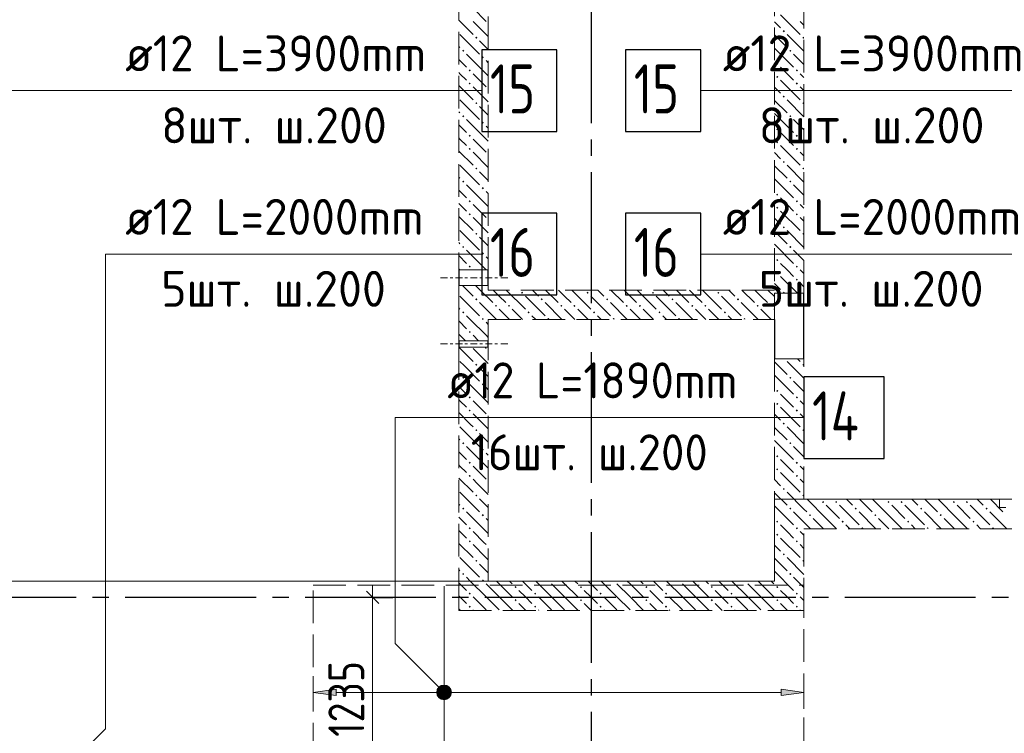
# Model space of a CAD drawing. Header units: millimetres. Extents: x 0 to 61017, y 0 to 42000.
# Tile 17 of 21: x 35265 to 41285, y 27969 to 32333. Entities that reach past the tile are written whole.
import ezdxf

# ---------------------------------------------------------------- set-up
doc = ezdxf.new("R2010")
doc.units = ezdxf.units.MM
doc.linetypes.add('______2', pattern=[270, 200, -70])
doc.linetypes.add('______5', pattern=[1100, 800, -100, 100, -100])
for name, color, linetype, lineweight in [('Standard', 7, 'Continuous', 25), ('ДОП Верх по У', 7, 'Continuous', 25), ('ЖБ Перекрытие верхний уровень', 7, 'Continuous', 35), ('ЖБ Стена верхний уровень', 7, 'Continuous', 35), ('Макрос окна_ макрос двери', 7, 'Continuous', 18), ('Оси', 40, '______5', 18), ('Позиционная метка номер позиции', 7, 'Continuous', 13), ('Примечания', 7, 'Continuous', 25)]:
    doc.layers.add(name, color=color, linetype=linetype, lineweight=lineweight)
doc.styles.add('GOST 2.304-81', font='txt')
doc.styles.add('ISOCPEUR', font='txt')

msp = doc.modelspace()

# ---------------------------------------------------------------- hatches: boundary and pattern name
at = {"layer": 'ДОП Верх по У', "linetype": 'Continuous', "lineweight": 13, "transparency": 33554687}
msp.add_hatch(color=7, dxfattribs=at).paths.add_polyline_path([(37200, 28199), (37060, 28219), (37200, 28239)], flags=16)
for points in [[(37827.7, 28200.3), (37827.7, 28237.8), (37822.5, 28219)], [(37827.7, 28237.8), (37841.2, 28186.7), (37841.2, 28251.3)], [(37827.7, 28237.8), (37827.7, 28200.3), (37841.2, 28186.7)], [(37841.2, 28251.3), (37860, 28181.5), (37860, 28256.5)], [(37841.2, 28251.3), (37841.2, 28186.7), (37860, 28181.5)], [(37860, 28256.5), (37860, 28181.5), (37878.7, 28186.7)], [(37860, 28256.5), (37878.7, 28186.7), (37878.7, 28251.3)], [(37878.7, 28251.3), (37878.7, 28186.7), (37892.2, 28200.3)], [(37878.7, 28251.3), (37892.2, 28200.3), (37892.2, 28237.8)], [(37892.2, 28237.8), (37892.2, 28200.3), (37897.5, 28219)], [(39920, 28199), (40060, 28219), (39920, 28239)]]:
    msp.add_hatch(color=7, dxfattribs=at).paths.add_polyline_path(points)
at = {"layer": 'ЖБ Стена верхний уровень', "linetype": 'Continuous', "lineweight": 18, "transparency": 33554687}
for points in [[(39930.5, 32263.1), (39937, 32269.6), (39943.5, 32263.1), (39937, 32256.6)], [(38050.5, 32223.1), (38057, 32229.6), (38063.5, 32223.1), (38057, 32216.6)], [(40050.5, 32223.1), (40057, 32229.6), (40060, 32226.6), (40060, 32219.7), (40057, 32216.6)], [(37970.5, 32143.1), (37977, 32149.6), (37983.4, 32143.1), (37977, 32136.6)], [(39970.5, 32143.1), (39977, 32149.6), (39983.4, 32143.1), (39977, 32136.6)], [(38090.5, 32103.1), (38096.9, 32109.6), (38103.4, 32103.1), (38096.9, 32096.6)], [(38010.4, 32023.1), (38016.9, 32029.6), (38023.4, 32023.1), (38016.9, 32016.6)], [(39890.5, 32063.1), (39896.9, 32069.6), (39903.4, 32063.1), (39896.9, 32056.6)], [(40010.4, 32023.1), (40016.9, 32029.6), (40023.4, 32023.1), (40016.9, 32016.6)], [(39890.5, 31983.1), (39896.9, 31989.6), (39903.4, 31983.1), (39896.9, 31976.6)], [(38010.4, 31943.1), (38016.9, 31949.6), (38023.4, 31943.1), (38016.9, 31936.6)], [(40010.4, 31943.1), (40016.9, 31949.6), (40023.4, 31943.1), (40016.9, 31936.6)], [(39930.5, 31863.1), (39937, 31869.6), (39943.5, 31863.1), (39937, 31856.6)], [(38050.5, 31823.1), (38057, 31829.6), (38063.5, 31823.1), (38057, 31816.6)], [(40050.5, 31823.1), (40057, 31829.6), (40060, 31826.6), (40060, 31819.7), (40057, 31816.6)], [(37970.5, 31743.1), (37977, 31749.6), (37983.4, 31743.1), (37977, 31736.6)], [(39970.5, 31743.1), (39977, 31749.6), (39983.4, 31743.1), (39977, 31736.6)], [(38090.5, 31703.1), (38096.9, 31709.6), (38103.4, 31703.1), (38096.9, 31696.6)], [(39890.5, 31663.1), (39896.9, 31669.6), (39903.4, 31663.1), (39896.9, 31656.6)], [(38010.4, 31623.1), (38016.9, 31629.6), (38023.4, 31623.1), (38016.9, 31616.6)], [(40010.4, 31623.1), (40016.9, 31629.6), (40023.4, 31623.1), (40016.9, 31616.6)], [(38010.4, 31543.1), (38016.9, 31549.6), (38023.4, 31543.1), (38016.9, 31536.6)], [(39890.5, 31583.1), (39896.9, 31589.6), (39903.4, 31583.1), (39896.9, 31576.6)], [(40010.4, 31543.1), (40016.9, 31549.6), (40023.4, 31543.1), (40016.9, 31536.6)], [(38050.5, 31423.1), (38057, 31429.6), (38063.5, 31423.1), (38057, 31416.6)], [(39930.5, 31463.1), (39937, 31469.6), (39943.5, 31463.1), (39937, 31456.6)], [(40050.5, 31423.1), (40057, 31429.6), (40060, 31426.6), (40060, 31419.7), (40057, 31416.6)], [(37970.5, 31343.1), (37977, 31349.6), (37983.4, 31343.1), (37977, 31336.6)], [(38090.5, 31303.1), (38096.9, 31309.6), (38103.4, 31303.1), (38096.9, 31296.6)], [(39970.5, 31343.1), (39977, 31349.6), (39983.4, 31343.1), (39977, 31336.6)], [(39890.5, 31263.1), (39896.9, 31269.6), (39903.4, 31263.1), (39896.9, 31256.6)], [(38010.4, 31223.1), (38016.9, 31229.6), (38023.4, 31223.1), (38016.9, 31216.6)], [(39890.5, 31183.1), (39896.9, 31189.6), (39903.4, 31183.1), (39896.9, 31176.6)], [(40010.4, 31223.1), (40016.9, 31229.6), (40023.4, 31223.1), (40016.9, 31216.6)], [(38010.4, 31143.1), (38016.9, 31149.6), (38023.4, 31143.1), (38016.9, 31136.6)], [(40010.4, 31143.1), (40016.9, 31149.6), (40023.4, 31143.1), (40016.9, 31136.6)], [(39930.5, 31063.1), (39937, 31069.6), (39943.5, 31063.1), (39937, 31056.6)], [(38050.5, 31023.1), (38057, 31029.6), (38063.5, 31023.1), (38057, 31016.6)], [(40050.5, 31023.1), (40057, 31029.6), (40060, 31026.6), (40060, 31019.7), (40057, 31016.6)], [(37970.5, 30943.1), (37977, 30949.6), (37983.4, 30943.1), (37977, 30936.6)], [(39970.5, 30943.1), (39977, 30949.6), (39983.4, 30943.1), (39977, 30936.6)], [(38090.5, 30903.1), (38096.9, 30909.6), (38103.4, 30903.1), (38096.9, 30896.6)], [(38010.4, 30823.1), (38016.9, 30829.6), (38023.4, 30823.1), (38016.9, 30816.6)], [(39890.5, 30863.1), (39896.9, 30869.6), (39903.4, 30863.1), (39896.9, 30856.6)], [(40010.4, 30823.1), (40016.9, 30829.6), (40023.4, 30823.1), (40016.9, 30816.6)], [(39890.5, 30783.1), (39896.9, 30789.6), (39903.4, 30783.1), (39896.9, 30776.6)], [(40010.4, 30743.1), (40016.9, 30749.6), (40023.4, 30743.1), (40016.9, 30736.6)], [(38330.5, 30663.1), (38337, 30669.6), (38343.5, 30663.1), (38337, 30656.6)], [(38730.5, 30663.1), (38737, 30669.6), (38743.5, 30663.1), (38737, 30656.6)], [(39130.5, 30663.1), (39137, 30669.6), (39143.5, 30663.1), (39137, 30656.6)], [(39530.5, 30663.1), (39537, 30669.6), (39543.5, 30663.1), (39537, 30656.6)], [(39930.5, 30663.1), (39937, 30669.6), (39943.5, 30663.1), (39940.3, 30660), (39933.6, 30660)], [(38050.5, 30623.1), (38057, 30629.6), (38063.5, 30623.1), (38057, 30616.6)], [(38170.5, 30583.1), (38177, 30589.6), (38183.4, 30583.1), (38177, 30576.6)], [(38250.5, 30583.1), (38257, 30589.6), (38263.5, 30583.1), (38257, 30576.6)], [(38450.5, 30623.1), (38457, 30629.6), (38463.5, 30623.1), (38457, 30616.6)], [(38570.5, 30583.1), (38577, 30589.6), (38583.4, 30583.1), (38577, 30576.6)], [(38650.5, 30583.1), (38657, 30589.6), (38663.5, 30583.1), (38657, 30576.6)], [(38850.5, 30623.1), (38857, 30629.6), (38863.5, 30623.1), (38857, 30616.6)], [(38970.5, 30583.1), (38977, 30589.6), (38983.4, 30583.1), (38977, 30576.6)], [(39050.5, 30583.1), (39057, 30589.6), (39063.5, 30583.1), (39057, 30576.6)], [(39250.5, 30623.1), (39257, 30629.6), (39263.5, 30623.1), (39257, 30616.6)], [(39370.5, 30583.1), (39377, 30589.6), (39383.4, 30583.1), (39377, 30576.6)], [(39450.5, 30583.1), (39457, 30589.6), (39463.5, 30583.1), (39457, 30576.6)], [(39650.5, 30623.1), (39657, 30629.6), (39663.5, 30623.1), (39657, 30616.6)], [(39770.5, 30583.1), (39777, 30589.6), (39783.4, 30583.1), (39777, 30576.6)], [(39850.5, 30583.1), (39857, 30589.6), (39863.5, 30583.1), (39857, 30576.6)], [(37970.5, 30543.1), (37977, 30549.6), (37983.4, 30543.1), (37977, 30536.6)], [(38370.5, 30543.1), (38377, 30549.6), (38383.4, 30543.1), (38377, 30536.6)], [(38770.5, 30543.1), (38777, 30549.6), (38783.4, 30543.1), (38777, 30536.6)], [(39170.5, 30543.1), (39177, 30549.6), (39183.4, 30543.1), (39177, 30536.6)], [(39570.5, 30543.1), (39577, 30549.6), (39583.4, 30543.1), (39577, 30536.6)], [(38090.5, 30503.1), (38096.9, 30509.6), (38103.4, 30503.1), (38100.3, 30500), (38093.6, 30500)], [(38100.3, 30500), (38096.9, 30496.6), (38093.6, 30500)], [(38490.5, 30503.1), (38496.9, 30509.6), (38503.4, 30503.1), (38500.3, 30500), (38493.6, 30500)], [(38890.5, 30503.1), (38896.9, 30509.6), (38903.4, 30503.1), (38900.3, 30500), (38893.6, 30500)], [(39290.5, 30503.1), (39296.9, 30509.6), (39303.4, 30503.1), (39300.3, 30500), (39293.6, 30500)], [(39690.5, 30503.1), (39696.9, 30509.6), (39703.4, 30503.1), (39700.3, 30500), (39693.6, 30500)], [(38010.4, 30423.1), (38016.9, 30429.6), (38023.4, 30423.1), (38016.9, 30416.6)], [(38050.5, 30223.1), (38057, 30229.6), (38063.5, 30223.1), (38057, 30216.6)], [(39940.3, 30260), (39937, 30256.6), (39933.6, 30260)], [(40050.5, 30223.1), (40057, 30229.6), (40060, 30226.6), (40060, 30219.7), (40057, 30216.6)], [(37970.5, 30143.1), (37977, 30149.6), (37983.4, 30143.1), (37977, 30136.6)], [(38090.5, 30103.1), (38096.9, 30109.6), (38103.4, 30103.1), (38096.9, 30096.6)], [(39970.5, 30143.1), (39977, 30149.6), (39983.4, 30143.1), (39977, 30136.6)], [(39890.5, 30063.1), (39896.9, 30069.6), (39903.4, 30063.1), (39896.9, 30056.6)], [(38010.4, 30023.1), (38016.9, 30029.6), (38023.4, 30023.1), (38016.9, 30016.6)], [(39890.5, 29983.1), (39896.9, 29989.6), (39903.4, 29983.1), (39896.9, 29976.6)], [(40010.4, 30023.1), (40016.9, 30029.6), (40023.4, 30023.1), (40016.9, 30016.6)], [(40010.4, 29943.1), (40016.9, 29949.6), (40023.4, 29943.1), (40016.9, 29936.6)], [(39930.5, 29863.1), (39937, 29869.6), (39943.5, 29863.1), (39937, 29856.6)], [(38050.5, 29823.1), (38057, 29829.6), (38063.5, 29823.1), (38057, 29816.6)], [(40050.5, 29823.1), (40057, 29829.6), (40060, 29826.6), (40060, 29819.7), (40057, 29816.6)], [(37970.5, 29743.1), (37977, 29749.6), (37983.4, 29743.1), (37977, 29736.6)], [(39970.5, 29743.1), (39977, 29749.6), (39983.4, 29743.1), (39977, 29736.6)], [(38090.5, 29703.1), (38096.9, 29709.6), (38103.4, 29703.1), (38096.9, 29696.6)], [(38010.4, 29623.1), (38016.9, 29629.6), (38023.4, 29623.1), (38016.9, 29616.6)], [(39890.5, 29663.1), (39896.9, 29669.6), (39903.4, 29663.1), (39896.9, 29656.6)], [(40010.4, 29623.1), (40016.9, 29629.6), (40023.4, 29623.1), (40016.9, 29616.6)], [(39890.5, 29583.1), (39896.9, 29589.6), (39903.4, 29583.1), (39896.9, 29576.6)], [(38010.4, 29543.1), (38016.9, 29549.6), (38023.4, 29543.1), (38016.9, 29536.6)], [(40010.4, 29543.1), (40016.9, 29549.6), (40023.4, 29543.1), (40016.9, 29536.6)], [(39930.5, 29463.1), (39937, 29469.6), (39943.5, 29463.1), (39937, 29456.6)], [(38050.5, 29423.1), (38057, 29429.6), (38063.5, 29423.1), (38057, 29416.6)], [(40050.5, 29423.1), (40057, 29429.6), (40060, 29426.6), (40060, 29419.7), (40057, 29416.6)], [(40170.5, 29383.1), (40177, 29389.6), (40183.4, 29383.1), (40177, 29376.6)], [(40250.5, 29383.1), (40257, 29389.6), (40263.5, 29383.1), (40257, 29376.6)], [(40570.5, 29383.1), (40577, 29389.6), (40583.4, 29383.1), (40577, 29376.6)], [(40650.5, 29383.1), (40657, 29389.6), (40663.5, 29383.1), (40657, 29376.6)], [(40970.5, 29383.1), (40977, 29389.6), (40983.4, 29383.1), (40977, 29376.6)], [(41050.5, 29383.1), (41057, 29389.6), (41063.5, 29383.1), (41057, 29376.6)], [(37970.5, 29343.1), (37977, 29349.6), (37983.4, 29343.1), (37977, 29336.6)], [(39970.5, 29343.1), (39977, 29349.6), (39983.4, 29343.1), (39977, 29336.6)], [(40370.5, 29343.1), (40377, 29349.6), (40383.4, 29343.1), (40377, 29336.6)], [(40770.5, 29343.1), (40777, 29349.6), (40783.4, 29343.1), (40777, 29336.6)], [(41170.5, 29343.1), (41177, 29349.6), (41183.4, 29343.1), (41177, 29336.6)], [(38090.5, 29303.1), (38096.9, 29309.6), (38103.4, 29303.1), (38096.9, 29296.6)], [(39890.5, 29263.1), (39896.9, 29269.6), (39903.4, 29263.1), (39896.9, 29256.6)], [(40090.5, 29303.1), (40096.9, 29309.6), (40103.4, 29303.1), (40096.9, 29296.6)], [(40290.5, 29263.1), (40296.9, 29269.6), (40303.4, 29263.1), (40296.9, 29256.6)], [(40490.5, 29303.1), (40496.9, 29309.6), (40503.4, 29303.1), (40496.9, 29296.6)], [(40690.5, 29263.1), (40696.9, 29269.6), (40703.4, 29263.1), (40696.9, 29256.6)], [(40890.5, 29303.1), (40896.9, 29309.6), (40903.4, 29303.1), (40896.9, 29296.6)], [(41090.5, 29263.1), (41096.9, 29269.6), (41103.4, 29263.1), (41096.9, 29256.6)], [(38010.4, 29223.1), (38016.9, 29229.6), (38023.4, 29223.1), (38016.9, 29216.6)], [(40010.4, 29223.1), (40016.9, 29229.6), (40023.4, 29223.1), (40016.9, 29216.6)], [(40410.4, 29223.1), (40416.9, 29229.6), (40423.4, 29223.1), (40420.3, 29220), (40413.6, 29220)], [(40810.4, 29223.1), (40816.9, 29229.6), (40823.4, 29223.1), (40820.3, 29220), (40813.6, 29220)], [(41210.4, 29223.1), (41216.9, 29229.6), (41223.4, 29223.1), (41220.3, 29220), (41213.6, 29220)], [(38010.4, 29143.1), (38016.9, 29149.6), (38023.4, 29143.1), (38016.9, 29136.6)], [(39890.5, 29183.1), (39896.9, 29189.6), (39903.4, 29183.1), (39896.9, 29176.6)], [(40010.4, 29143.1), (40016.9, 29149.6), (40023.4, 29143.1), (40016.9, 29136.6)], [(38050.5, 29023.1), (38057, 29029.6), (38063.5, 29023.1), (38057, 29016.6)], [(39930.5, 29063.1), (39937, 29069.6), (39943.5, 29063.1), (39937, 29056.6)], [(40050.5, 29023.1), (40057, 29029.6), (40060, 29026.6), (40060, 29019.7), (40057, 29016.6)], [(37970.5, 28943.1), (37977, 28949.6), (37983.4, 28943.1), (37977, 28936.6)], [(38090.5, 28903.1), (38096.9, 28909.6), (38103.4, 28903.1), (38100.3, 28900), (38093.6, 28900)], [(38100.3, 28900), (38096.9, 28896.6), (38093.6, 28900)], [(38500.3, 28900), (38496.9, 28896.6), (38493.6, 28900)], [(38900.3, 28900), (38896.9, 28896.6), (38893.6, 28900)], [(39300.3, 28900), (39296.9, 28896.6), (39293.6, 28900)], [(39700.3, 28900), (39696.9, 28896.6), (39693.6, 28900)], [(39970.5, 28943.1), (39977, 28949.6), (39983.4, 28943.1), (39977, 28936.6)], [(38290.5, 28863.1), (38296.9, 28869.6), (38303.4, 28863.1), (38296.9, 28856.6)], [(38690.5, 28863.1), (38696.9, 28869.6), (38703.4, 28863.1), (38696.9, 28856.6)], [(39090.5, 28863.1), (39096.9, 28869.6), (39103.4, 28863.1), (39096.9, 28856.6)], [(39490.5, 28863.1), (39496.9, 28869.6), (39503.4, 28863.1), (39496.9, 28856.6)], [(39890.5, 28863.1), (39896.9, 28869.6), (39903.4, 28863.1), (39896.9, 28856.6)], [(38010.4, 28823.1), (38016.9, 28829.6), (38023.4, 28823.1), (38016.9, 28816.6)], [(38290.5, 28783.1), (38296.9, 28789.6), (38303.4, 28783.1), (38296.9, 28776.6)], [(38410.4, 28823.1), (38416.9, 28829.6), (38423.4, 28823.1), (38416.9, 28816.6)], [(38690.5, 28783.1), (38696.9, 28789.6), (38703.4, 28783.1), (38696.9, 28776.6)], [(38810.4, 28823.1), (38816.9, 28829.6), (38823.4, 28823.1), (38816.9, 28816.6)], [(39090.5, 28783.1), (39096.9, 28789.6), (39103.4, 28783.1), (39096.9, 28776.6)], [(39210.4, 28823.1), (39216.9, 28829.6), (39223.4, 28823.1), (39216.9, 28816.6)], [(39490.5, 28783.1), (39496.9, 28789.6), (39503.4, 28783.1), (39496.9, 28776.6)], [(39610.4, 28823.1), (39616.9, 28829.6), (39623.4, 28823.1), (39616.9, 28816.6)], [(39890.5, 28783.1), (39896.9, 28789.6), (39903.4, 28783.1), (39896.9, 28776.6)], [(40010.4, 28823.1), (40016.9, 28829.6), (40023.4, 28823.1), (40016.9, 28816.6)], [(38010.4, 28743.1), (38016.9, 28749.6), (38023.4, 28743.1), (38016.9, 28736.6)], [(38410.4, 28743.1), (38416.9, 28749.6), (38423.4, 28743.1), (38416.9, 28736.6)], [(38810.4, 28743.1), (38816.9, 28749.6), (38823.4, 28743.1), (38816.9, 28736.6)], [(39210.4, 28743.1), (39216.9, 28749.6), (39223.4, 28743.1), (39216.9, 28736.6)], [(39610.4, 28743.1), (39616.9, 28749.6), (39623.4, 28743.1), (39616.9, 28736.6)], [(40010.4, 28743.1), (40016.9, 28749.6), (40023.4, 28743.1), (40016.9, 28736.6)]]:
    msp.add_hatch(color=7, dxfattribs=at).paths.add_polyline_path(points, flags=16)
h = msp.add_hatch(color=7, dxfattribs=at)
h.paths.add_polyline_path([(38012.4, 29945.1), (38012.9, 29940.7), (38016.9, 29936.6), (38023.4, 29943.1), (38016.9, 29949.6)])
h.paths.add_polyline_path([(38010.4, 29943.1), (38012.4, 29945.1), (38012.9, 29940.7)], flags=16)
at = {"layer": 'Позиционная метка номер позиции', "linetype": 'Continuous', "lineweight": 13, "transparency": 33554687}
for points in [[(37828.2, 28187.2), (37871.4, 28262.3), (37816.7, 28207.5)], [(37816.7, 28207.5), (37871.4, 28262.3), (37848.5, 28262.3)], [(37816.7, 28207.5), (37848.5, 28262.3), (37816.7, 28230.5)], [(37816.7, 28230.5), (37848.5, 28262.3), (37828.2, 28250.8)], [(37828.2, 28187.2), (37891.8, 28250.8), (37871.4, 28262.3)], [(37848.5, 28175.7), (37891.8, 28250.8), (37828.2, 28187.2)], [(37848.5, 28175.7), (37903.3, 28230.5), (37891.8, 28250.8)], [(37871.4, 28175.7), (37903.3, 28230.5), (37848.5, 28175.7)], [(37871.4, 28175.7), (37903.3, 28207.5), (37903.3, 28230.5)], [(37903.3, 28207.5), (37871.4, 28175.7), (37891.8, 28187.2)]]:
    msp.add_hatch(color=7, dxfattribs=at).paths.add_polyline_path(points)

# ---------------------------------------------------------------- linework, layer by layer
at = {"layer": 'Standard', "color": 7, "linetype": 'Continuous', "lineweight": 25, "transparency": 33554687}
msp.add_line((37384.9, 28837.5), (37459.9, 28762.5), dxfattribs=at)
at = {"layer": 'Standard', "color": 7, "linetype": 'Continuous', "lineweight": 13, "transparency": 33554687}
msp.add_line((37422.4, 28800), (37422.4, 28875), dxfattribs=at)
at = {"layer": 'Standard', "color": 251, "linetype": 'Continuous', "lineweight": -3, "true_color": 0x656565, "transparency": 33554687}
for q in [(37090, 28800), (37297.4, 28800), (37547.4, 28800)]:
    msp.add_line((37422.4, 28800), q, dxfattribs=at)
at = {"layer": 'Standard', "color": 7, "linetype": 'Continuous', "lineweight": 13, "transparency": 33554687}
msp.add_lwpolyline([(37422.4, 28800), (37422.4, 27862.1), (37422.4, 27862.1), (37422.4, 27782.6), (37422.4, 27782.6), (37422.4, 27563)], dxfattribs=at)
at = {"layer": 'ДОП Верх по У', "color": 7, "linetype": 'Continuous', "lineweight": 13, "transparency": 33554687}
for p, q in [((35890, 31900), (37976, 31900)), ((39544, 31900), (41630, 31900)), ((35890, 30900), (37976, 30900)), ((39544, 30900), (41630, 30900)), ((37860, 29900), (39902, 29900))]:
    msp.add_line(p, q, dxfattribs=at)
at = {"layer": 'ДОП Верх по У', "color": 7, "linetype": 'Continuous', "lineweight": 18, "transparency": 33554687}
msp.add_line((37860, 27569), (37860, 28869), dxfattribs=at)
at = {"layer": 'ДОП Верх по У', "color": 251, "linetype": 'Continuous', "lineweight": 13, "true_color": 0x494949, "transparency": 33554687}
for p, q in [((37060, 28219), (37060, 28319)), ((40060, 28219), (40060, 28319)), ((37060, 28219), (37200, 28239)), ((37200, 28239), (37200, 28199)), ((37860, 28256.5), (37860, 28256.5)), ((40060, 28219), (39920, 28239)), ((39920, 28239), (39920, 28199)), ((37200, 28199), (37060, 28219)), ((37060, 28219), (37060, 28119)), ((37060, 28219), (37060, 28219)), ((37200, 28219), (37830, 28219)), ((37860, 28181.5), (37860, 28181.5)), ((37890, 28219), (39920, 28219)), ((39920, 28199), (40060, 28219)), ((40060, 28219), (40060, 28119)), ((40060, 28219), (40060, 28219))]:
    msp.add_line(p, q, dxfattribs=at)
at = {"layer": 'ДОП Верх по У', "color": 7, "linetype": 'Continuous', "lineweight": 25, "transparency": 33554687}
for points in [[(38090, 31650), (38550, 31650), (38550, 32150), (38090, 32150), (38090, 31650)], [(38970, 31650), (39430, 31650), (39430, 32150), (38970, 32150), (38970, 31650)], [(38090, 30650), (38550, 30650), (38550, 31150), (38090, 31150), (38090, 30650)], [(38970, 30650), (39430, 30650), (39430, 31150), (38970, 31150), (38970, 30650)], [(40060, 29650), (40550, 29650), (40550, 30150), (40060, 30150), (40060, 29650)]]:
    msp.add_lwpolyline(points, dxfattribs=at)
at = {"layer": 'ДОП Верх по У', "color": 251, "linetype": 'Continuous', "lineweight": 13, "true_color": 0x494949, "transparency": 33554687}
msp.add_circle((37860, 28219), 37.5, dxfattribs=at)
at = {"layer": 'ЖБ Перекрытие верхний уровень', "color": 7, "linetype": 'Continuous', "lineweight": 18, "transparency": 33554687}
for p, q in [((39880, 29400), (39880, 28900)), ((42590, 29400), (39880, 29400)), ((39880, 28900), (34930, 28900))]:
    msp.add_line(p, q, dxfattribs=at)
at = {"layer": 'ЖБ Стена верхний уровень', "color": 251, "linetype": '______2', "lineweight": 13, "true_color": 0x656565, "transparency": 33554687}
for p, q in [((37950, 33340), (37950, 30802.5)), ((38130, 30802.5), (38130, 33340)), ((39880, 33095), (39880, 30680)), ((40060, 30660), (40060, 33095)), ((38130, 30802.5), (37950, 30802.5)), ((37950, 30707.5), (38130, 30707.5)), ((37950, 30707.5), (37950, 30680)), ((38130, 30680), (38130, 30707.5)), ((37950, 30680), (37950, 30500)), ((39880, 30680), (38130, 30680)), ((40060, 30660), (39880, 30660)), ((39880, 30500), (39880, 30660)), ((37950, 30500), (37950, 30370)), ((38130, 30500), (39880, 30500)), ((38130, 30370), (38130, 30500)), ((38130, 30370), (37950, 30370)), ((38130, 30370), (37950, 30370)), ((37950, 30330), (38130, 30330)), ((37950, 30330), (38130, 30330)), ((37950, 30330), (37950, 28900)), ((38130, 28900), (38130, 30330)), ((39880, 30260), (40060, 30260)), ((39880, 30260), (39880, 28900)), ((40060, 29400), (40060, 30260)), ((41255, 29400), (40060, 29400)), ((41255, 29400), (41255, 29350)), ((41255, 29350), (41295, 29350)), ((40060, 29220), (42590, 29220)), ((40060, 28720), (40060, 29220)), ((37950, 28900), (37950, 28720)), ((39880, 28900), (38130, 28900)), ((37950, 28720), (39880, 28720)), ((39880, 28720), (40060, 28720))]:
    msp.add_line(p, q, dxfattribs=at)
at = {"layer": 'ЖБ Стена верхний уровень', "color": 9, "linetype": 'Continuous', "lineweight": 18, "true_color": 0xc7c7c7, "transparency": 33554687}
for p, q in [((38037, 32403.1), (38116.9, 32323.1)), ((37950, 32330.1), (38037, 32243.1)), ((39916.9, 32363.1), (40037, 32243.1)), ((38037, 32323.1), (38130, 32230.1)), ((39880, 32320.1), (39916.9, 32283.1)), ((40037, 32323.1), (40060, 32300.1)), ((37957, 32243.1), (38077, 32123.1)), ((39880, 32240.1), (39957, 32163.1)), ((39957, 32243.1), (40060, 32140.1)), ((37950, 32170.1), (37957, 32163.1)), ((38130, 32150.1), (38077, 32203.1)), ((39880, 32160.1), (39996.9, 32043.1)), ((37950, 32090.1), (37996.9, 32043.1)), ((38116.9, 32003.1), (37996.9, 32123.1)), ((40060, 32060.1), (39996.9, 32123.1)), ((38116.9, 32083.1), (38130, 32070.1)), ((39957, 32003.1), (39916.9, 32043.1)), ((37957, 32003.1), (37950, 32010.1)), ((37996.9, 31963.1), (37957, 32003.1)), ((38037, 32003.1), (38116.9, 31923.1)), ((38116.9, 32003.1), (38130, 31990.1)), ((39996.9, 31963.1), (39957, 32003.1)), ((40037, 32003.1), (40060, 31980.1)), ((37950, 31930.1), (38037, 31843.1)), ((38037, 31923.1), (38130, 31830.1)), ((39880, 31920.1), (39916.9, 31883.1)), ((39916.9, 31963.1), (40037, 31843.1)), ((40037, 31923.1), (40060, 31900.1)), ((37957, 31843.1), (38077, 31723.1)), ((38130, 31750.1), (38077, 31803.1)), ((39880, 31840.1), (39957, 31763.1)), ((39957, 31843.1), (40060, 31740.1)), ((37950, 31770.1), (37957, 31763.1)), ((39880, 31760.1), (39996.9, 31643.1)), ((37950, 31690.1), (37996.9, 31643.1)), ((38116.9, 31603.1), (37996.9, 31723.1)), ((38116.9, 31683.1), (38130, 31670.1)), ((40060, 31660.1), (39996.9, 31723.1)), ((37957, 31603.1), (37950, 31610.1)), ((39957, 31603.1), (39916.9, 31643.1)), ((37996.9, 31563.1), (37957, 31603.1)), ((38037, 31603.1), (38116.9, 31523.1)), ((38116.9, 31603.1), (38130, 31590.1)), ((39916.9, 31563.1), (40037, 31443.1)), ((39996.9, 31563.1), (39957, 31603.1)), ((40037, 31603.1), (40060, 31580.1)), ((37950, 31530.1), (38037, 31443.1)), ((38037, 31523.1), (38130, 31430.1)), ((39880, 31520.1), (39916.9, 31483.1)), ((40037, 31523.1), (40060, 31500.1)), ((37957, 31443.1), (38077, 31323.1)), ((39880, 31440.1), (39957, 31363.1)), ((39957, 31443.1), (40060, 31340.1)), ((37950, 31370.1), (37957, 31363.1)), ((38130, 31350.1), (38077, 31403.1)), ((38116.9, 31203.1), (37996.9, 31323.1)), ((39880, 31360.1), (39996.9, 31243.1)), ((40060, 31260.1), (39996.9, 31323.1)), ((37950, 31290.1), (37996.9, 31243.1)), ((38116.9, 31283.1), (38130, 31270.1)), ((37957, 31203.1), (37950, 31210.1)), ((37996.9, 31163.1), (37957, 31203.1)), ((38037, 31203.1), (38116.9, 31123.1)), ((38116.9, 31203.1), (38130, 31190.1)), ((39957, 31203.1), (39916.9, 31243.1)), ((39996.9, 31163.1), (39957, 31203.1)), ((40037, 31203.1), (40060, 31180.1)), ((37950, 31130.1), (38037, 31043.1)), ((39916.9, 31163.1), (40037, 31043.1)), ((38037, 31123.1), (38130, 31030.1)), ((39880, 31120.1), (39916.9, 31083.1)), ((40037, 31123.1), (40060, 31100.1)), ((37957, 31043.1), (38077, 30923.1)), ((39880, 31040.1), (39957, 30963.1)), ((39957, 31043.1), (40060, 30940.1)), ((37950, 30970.1), (37957, 30963.1)), ((38130, 30950.1), (38077, 31003.1)), ((39880, 30960.1), (39996.9, 30843.1)), ((37950, 30890.1), (37996.9, 30843.1)), ((38116.9, 30803.1), (37996.9, 30923.1)), ((40060, 30860.1), (39996.9, 30923.1)), ((38116.9, 30883.1), (38130, 30870.1)), ((39957, 30803.1), (39916.9, 30843.1)), ((37957, 30803.1), (37950, 30810.1)), ((37957.6, 30802.5), (37957, 30803.1)), ((38037, 30803.1), (38037.6, 30802.5)), ((38116.9, 30803.1), (38117.6, 30802.5)), ((39996.9, 30763.1), (39957, 30803.1)), ((40037, 30803.1), (40060, 30780.1)), ((37972.6, 30707.5), (38000.1, 30680)), ((38052.6, 30707.5), (38080.1, 30680)), ((39880, 30720.1), (39916.9, 30683.1)), ((39916.9, 30763.1), (40020.1, 30660)), ((40037, 30723.1), (40060, 30700.1)), ((38000.1, 30680), (38037, 30643.1)), ((38080.1, 30680), (38157, 30603.1)), ((38196.9, 30643.1), (38160.1, 30680)), ((38240.1, 30680), (38357, 30563.1)), ((38400.1, 30680), (38437, 30643.1)), ((38480.1, 30680), (38557, 30603.1)), ((38596.9, 30643.1), (38560.1, 30680)), ((38640.1, 30680), (38757, 30563.1)), ((38800.1, 30680), (38837, 30643.1)), ((38880.1, 30680), (38957, 30603.1)), ((38996.9, 30643.1), (38960.1, 30680)), ((39040.1, 30680), (39157, 30563.1)), ((39200.1, 30680), (39237, 30643.1)), ((39280.1, 30680), (39357, 30603.1)), ((39396.9, 30643.1), (39360.1, 30680)), ((39440.1, 30680), (39557, 30563.1)), ((39600.1, 30680), (39637, 30643.1)), ((39680.1, 30680), (39757, 30603.1)), ((39796.9, 30643.1), (39760.1, 30680)), ((39840.1, 30680), (39880, 30640.1)), ((37957, 30643.1), (38077, 30523.1)), ((38180.1, 30500), (38077, 30603.1)), ((38237, 30603.1), (38196.9, 30643.1)), ((38357, 30643.1), (38477, 30523.1)), ((38580.1, 30500), (38477, 30603.1)), ((38637, 30603.1), (38596.9, 30643.1)), ((38757, 30643.1), (38877, 30523.1)), ((38980.1, 30500), (38877, 30603.1)), ((39037, 30603.1), (38996.9, 30643.1)), ((39157, 30643.1), (39277, 30523.1)), ((39380.1, 30500), (39277, 30603.1)), ((39437, 30603.1), (39396.9, 30643.1)), ((39557, 30643.1), (39677, 30523.1)), ((39780.1, 30500), (39677, 30603.1)), ((39837, 30603.1), (39796.9, 30643.1)), ((37950, 30570.1), (37957, 30563.1)), ((38020.1, 30500), (37996.9, 30523.1)), ((38196.9, 30563.1), (38260.1, 30500)), ((38277, 30563.1), (38340.1, 30500)), ((38420.1, 30500), (38396.9, 30523.1)), ((38596.9, 30563.1), (38660.1, 30500)), ((38677, 30563.1), (38740.1, 30500)), ((38820.1, 30500), (38796.9, 30523.1)), ((38996.9, 30563.1), (39060.1, 30500)), ((39077, 30563.1), (39140.1, 30500)), ((39220.1, 30500), (39196.9, 30523.1)), ((39396.9, 30563.1), (39460.1, 30500)), ((39477, 30563.1), (39540.1, 30500)), ((39620.1, 30500), (39596.9, 30523.1)), ((39796.9, 30563.1), (39860.1, 30500)), ((39877, 30563.1), (39880, 30560.1)), ((38116.9, 30403.1), (38020.1, 30500)), ((38116.9, 30483.1), (38130, 30470.1)), ((37957, 30403.1), (37950, 30410.1)), ((38037, 30403.1), (38070.1, 30370)), ((38116.9, 30403.1), (38130, 30390.1)), ((38037, 30323.1), (38130, 30230.1)), ((38110.1, 30330), (38116.9, 30323.1)), ((39880, 30240.1), (39957, 30163.1)), ((39957, 30243.1), (40060, 30140.1)), ((40020.1, 30260), (40037, 30243.1)), ((37950, 30170.1), (37957, 30163.1)), ((38130, 30150.1), (38077, 30203.1)), ((38116.9, 30003.1), (37996.9, 30123.1)), ((39880, 30160.1), (39996.9, 30043.1)), ((40060, 30060.1), (39996.9, 30123.1)), ((37950, 30090.1), (37996.9, 30043.1)), ((38116.9, 30083.1), (38130, 30070.1)), ((39957, 30003.1), (39916.9, 30043.1)), ((37957, 30003.1), (37950, 30010.1)), ((37996.9, 29963.1), (37957, 30003.1)), ((38037, 30003.1), (38116.9, 29923.1)), ((38116.9, 30003.1), (38130, 29990.1)), ((39996.9, 29963.1), (39957, 30003.1)), ((40037, 30003.1), (40060, 29980.1)), ((38037, 29923.1), (38130, 29830.1)), ((39916.9, 29963.1), (40037, 29843.1)), ((40037, 29923.1), (40060, 29900.1)), ((39880, 29920.1), (39916.9, 29883.1)), ((38130, 29750.1), (38077, 29803.1)), ((39880, 29840.1), (39957, 29763.1)), ((39957, 29843.1), (40060, 29740.1)), ((37950, 29770.1), (37957, 29763.1)), ((39880, 29760.1), (39996.9, 29643.1)), ((37950, 29690.1), (37996.9, 29643.1)), ((38116.9, 29683.1), (38130, 29670.1)), ((40060, 29660.1), (39996.9, 29723.1)), ((39957, 29603.1), (39916.9, 29643.1)), ((37957, 29603.1), (37950, 29610.1)), ((37996.9, 29563.1), (37957, 29603.1)), ((38116.9, 29603.1), (38130, 29590.1)), ((39916.9, 29563.1), (40037, 29443.1)), ((39996.9, 29563.1), (39957, 29603.1)), ((40037, 29603.1), (40060, 29580.1)), ((37950, 29530.1), (38037, 29443.1)), ((39880, 29520.1), (39916.9, 29483.1)), ((40037, 29523.1), (40060, 29500.1)), ((37957, 29443.1), (38077, 29323.1)), ((39880, 29440.1), (39957, 29363.1)), ((39957, 29443.1), (40060, 29340.1)), ((38130, 29350.1), (38077, 29403.1)), ((40196.9, 29283.1), (40080.1, 29400)), ((40320.1, 29400), (40357, 29363.1)), ((40400.1, 29400), (40477, 29323.1)), ((40596.9, 29283.1), (40480.1, 29400)), ((40720.1, 29400), (40757, 29363.1)), ((40800.1, 29400), (40877, 29323.1)), ((40996.9, 29283.1), (40880.1, 29400)), ((41120.1, 29400), (41157, 29363.1)), ((41200.1, 29400), (41277, 29323.1)), ((37950, 29370.1), (37957, 29363.1)), ((39880, 29360.1), (39996.9, 29243.1)), ((40060, 29260.1), (39996.9, 29323.1)), ((40060, 29340.1), (40077, 29323.1)), ((40196.9, 29363.1), (40277, 29283.1)), ((40277, 29363.1), (40396.9, 29243.1)), ((40500.1, 29220), (40396.9, 29323.1)), ((40596.9, 29363.1), (40677, 29283.1)), ((40677, 29363.1), (40796.9, 29243.1)), ((40900.1, 29220), (40796.9, 29323.1)), ((40996.9, 29363.1), (41077, 29283.1)), ((41077, 29363.1), (41196.9, 29243.1)), ((41300.1, 29220), (41196.9, 29323.1)), ((37950, 29290.1), (37996.9, 29243.1)), ((38116.9, 29283.1), (38130, 29270.1)), ((40100.1, 29220), (40060, 29260.1)), ((40116.9, 29283.1), (40180.1, 29220)), ((40196.9, 29283.1), (40260.1, 29220)), ((40516.9, 29283.1), (40580.1, 29220)), ((40596.9, 29283.1), (40660.1, 29220)), ((40916.9, 29283.1), (40980.1, 29220)), ((40996.9, 29283.1), (41060.1, 29220)), ((37957, 29203.1), (37950, 29210.1)), ((37996.9, 29163.1), (37957, 29203.1)), ((38116.9, 29203.1), (38130, 29190.1)), ((39957, 29203.1), (39916.9, 29243.1)), ((39996.9, 29163.1), (39957, 29203.1)), ((40037, 29203.1), (40060, 29180.1)), ((40340.1, 29220), (40316.9, 29243.1)), ((40740.1, 29220), (40716.9, 29243.1)), ((41140.1, 29220), (41116.9, 29243.1)), ((39916.9, 29163.1), (40037, 29043.1)), ((37950, 29130.1), (38037, 29043.1)), ((39880, 29120.1), (39916.9, 29083.1)), ((40037, 29123.1), (40060, 29100.1)), ((37957, 29043.1), (38077, 28923.1)), ((39880, 29040.1), (39957, 28963.1)), ((39957, 29043.1), (40060, 28940.1)), ((37950, 28970.1), (37957, 28963.1)), ((39880, 28960.1), (39996.9, 28843.1)), ((38020.1, 28900), (37996.9, 28923.1)), ((38116.9, 28803.1), (38020.1, 28900)), ((38196.9, 28883.1), (38180.1, 28900)), ((38260.1, 28900), (38277, 28883.1)), ((38340.1, 28900), (38396.9, 28843.1)), ((38516.9, 28803.1), (38420.1, 28900)), ((38596.9, 28883.1), (38580.1, 28900)), ((38660.1, 28900), (38677, 28883.1)), ((38740.1, 28900), (38796.9, 28843.1)), ((38916.9, 28803.1), (38820.1, 28900)), ((38996.9, 28883.1), (38980.1, 28900)), ((39060.1, 28900), (39077, 28883.1)), ((39140.1, 28900), (39196.9, 28843.1)), ((39316.9, 28803.1), (39220.1, 28900)), ((39396.9, 28883.1), (39380.1, 28900)), ((39460.1, 28900), (39477, 28883.1)), ((39540.1, 28900), (39596.9, 28843.1)), ((39716.9, 28803.1), (39620.1, 28900)), ((39796.9, 28883.1), (39780.1, 28900)), ((39860.1, 28900), (39877, 28883.1)), ((40060, 28860.1), (39996.9, 28923.1)), ((37950, 28890.1), (37996.9, 28843.1)), ((38116.9, 28883.1), (38196.9, 28803.1)), ((38196.9, 28883.1), (38277, 28803.1)), ((38357, 28803.1), (38316.9, 28843.1)), ((38516.9, 28883.1), (38596.9, 28803.1)), ((38596.9, 28883.1), (38677, 28803.1)), ((38757, 28803.1), (38716.9, 28843.1)), ((38916.9, 28883.1), (38996.9, 28803.1)), ((38996.9, 28883.1), (39077, 28803.1)), ((39157, 28803.1), (39116.9, 28843.1)), ((39316.9, 28883.1), (39396.9, 28803.1)), ((39396.9, 28883.1), (39477, 28803.1)), ((39557, 28803.1), (39516.9, 28843.1)), ((39716.9, 28883.1), (39796.9, 28803.1)), ((39796.9, 28883.1), (39877, 28803.1)), ((39957, 28803.1), (39916.9, 28843.1)), ((37957, 28803.1), (37950, 28810.1)), ((37996.9, 28763.1), (37957, 28803.1)), ((38037, 28803.1), (38116.9, 28723.1)), ((38116.9, 28803.1), (38196.9, 28723.1)), ((38196.9, 28803.1), (38280.1, 28720)), ((38396.9, 28763.1), (38357, 28803.1)), ((38437, 28803.1), (38516.9, 28723.1)), ((38516.9, 28803.1), (38596.9, 28723.1)), ((38596.9, 28803.1), (38680.1, 28720)), ((38796.9, 28763.1), (38757, 28803.1)), ((38837, 28803.1), (38916.9, 28723.1)), ((38916.9, 28803.1), (38996.9, 28723.1)), ((38996.9, 28803.1), (39080.1, 28720)), ((39196.9, 28763.1), (39157, 28803.1)), ((39237, 28803.1), (39316.9, 28723.1)), ((39316.9, 28803.1), (39396.9, 28723.1)), ((39396.9, 28803.1), (39480.1, 28720)), ((39596.9, 28763.1), (39557, 28803.1)), ((39637, 28803.1), (39716.9, 28723.1)), ((39716.9, 28803.1), (39796.9, 28723.1)), ((39796.9, 28803.1), (39880, 28720.1)), ((39996.9, 28763.1), (39957, 28803.1)), ((40037, 28803.1), (40060, 28780.1)), ((37950, 28730.1), (37960.1, 28720)), ((38037, 28723.1), (38040.1, 28720)), ((38316.9, 28763.1), (38360.1, 28720)), ((38437, 28723.1), (38440.1, 28720)), ((38716.9, 28763.1), (38760.1, 28720)), ((38837, 28723.1), (38840.1, 28720)), ((39116.9, 28763.1), (39160.1, 28720)), ((39237, 28723.1), (39240.1, 28720)), ((39516.9, 28763.1), (39560.1, 28720)), ((39637, 28723.1), (39640.1, 28720)), ((39880, 28720.1), (39880.1, 28720)), ((39916.9, 28763.1), (39960.1, 28720)), ((40037, 28723.1), (40040.1, 28720))]:
    msp.add_line(p, q, dxfattribs=at)
at = {"layer": 'ЖБ Стена верхний уровень', "color": 251, "linetype": '______2', "lineweight": 13, "true_color": 0x656565, "transparency": 33554687}
for points in [[(37880.2, 30755), (37838.4, 30755), (37880.2, 30755)], [(37896.8, 30755), (37913, 30755), (37896.8, 30755)], [(37972, 30755), (37930.2, 30755), (37972, 30755)], [(37987.5, 30755), (38003.8, 30755), (37987.5, 30755)], [(38062.5, 30755), (38020.7, 30755), (38062.5, 30755)], [(38079, 30755), (38095.3, 30755), (38079, 30755)], [(38154.3, 30755), (38112.5, 30755), (38154.3, 30755)], [(38169.8, 30755), (38186.1, 30755), (38169.8, 30755)], [(38248.8, 30755), (38207, 30755), (38248.8, 30755)], [(37880.2, 30350), (37838.4, 30350), (37880.2, 30350)], [(37880.2, 30350), (37838.4, 30350), (37880.2, 30350)], [(37896.8, 30350), (37913, 30350), (37896.8, 30350)], [(37896.8, 30350), (37913, 30350), (37896.8, 30350)], [(37972, 30350), (37930.2, 30350), (37972, 30350)], [(37972, 30350), (37930.2, 30350), (37972, 30350)], [(37987.5, 30350), (38003.8, 30350), (37987.5, 30350)], [(37987.5, 30350), (38003.8, 30350), (37987.5, 30350)], [(38062.5, 30350), (38020.7, 30350), (38062.5, 30350)], [(38062.5, 30350), (38020.7, 30350), (38062.5, 30350)], [(38079, 30350), (38095.3, 30350), (38079, 30350)], [(38079, 30350), (38095.3, 30350), (38079, 30350)], [(38154.3, 30350), (38112.5, 30350), (38154.3, 30350)], [(38154.3, 30350), (38112.5, 30350), (38154.3, 30350)], [(38169.8, 30350), (38186.1, 30350), (38169.8, 30350)], [(38169.8, 30350), (38186.1, 30350), (38169.8, 30350)], [(38248.8, 30350), (38207, 30350), (38248.8, 30350)], [(38248.8, 30350), (38207, 30350), (38248.8, 30350)]]:
    msp.add_lwpolyline(points, dxfattribs=at)
at = {"layer": 'ЖБ Стена верхний уровень', "color": 9, "linetype": 'Continuous', "lineweight": 18, "true_color": 0xc7c7c7, "transparency": 33554687}
for points in [[(37950, 30490.1), (37951.3, 30488.8), (37951.3, 30488.8), (37996.9, 30443.1)], [(37990.1, 30370), (37961.4, 30398.7), (37961.4, 30398.7), (37957, 30403.1)], [(37950.1, 30330), (37971.5, 30308.5), (37971.5, 30308.5), (38037, 30243.1)], [(37957, 30243.1), (37981.7, 30218.4), (37981.7, 30218.4), (38077, 30123.1)], [(37950, 29930.1), (38022.2, 29857.8), (38022.2, 29857.8), (38037, 29843.1)], [(37957, 29843.1), (38032.4, 29767.7), (38032.4, 29767.7), (38077, 29723.1)], [(38116.9, 29603.1), (38042.5, 29677.6), (38042.5, 29677.6), (37996.9, 29723.1)], [(38037, 29603.1), (38052.7, 29587.4), (38052.7, 29587.4), (38116.9, 29523.1)], [(38037, 29523.1), (38062.8, 29497.3), (38062.8, 29497.3), (38130, 29430.1)], [(38116.9, 29203.1), (38093.2, 29226.9), (38093.2, 29226.9), (37996.9, 29323.1)], [(38037, 29203.1), (38103.4, 29136.7), (38103.4, 29136.7), (38116.9, 29123.1)], [(38037, 29123.1), (38113.5, 29046.6), (38113.5, 29046.6), (38130, 29030.1)], [(38130, 28950.1), (38123.6, 28956.4), (38123.6, 28956.4), (38077, 29003.1)]]:
    msp.add_lwpolyline(points, dxfattribs=at)
at = {"layer": 'Макрос окна_ макрос двери', "color": 7, "linetype": 'Continuous', "lineweight": -3, "transparency": 33554687}
for p, q in [((37950, 30802.5), (37950, 30707.5)), ((37950, 30775), (37950, 30735)), ((38130, 30735), (38130, 30802.5)), ((38130, 30735), (38130, 30775)), ((38130, 30707.5), (38130, 30735)), ((40060, 30260), (40060, 30660)), ((39880, 30500), (39880, 30260)), ((37950, 30370), (37950, 30330)), ((37950, 30370), (37950, 30330)), ((38130, 30330), (38130, 30370)), ((38130, 30330), (38130, 30370))]:
    msp.add_line(p, q, dxfattribs=at)
at = {"layer": 'Оси', "color": 8, "linetype": '______5', "lineweight": -3, "transparency": 33554687}
for p, q in [((38760, 35800), (38760, 15970)), ((49910, 28800), (4600, 28800))]:
    msp.add_line(p, q, dxfattribs=at)
at = {"layer": 'Позиционная метка номер позиции', "color": 7, "linetype": 'Continuous', "lineweight": 13, "transparency": 33554687}
for p, q in [((37828.2, 28250.8), (37828.2, 28250.8)), ((37891.8, 28250.8), (37891.8, 28250.8)), ((37828.2, 28187.2), (37828.2, 28187.2)), ((37891.8, 28187.2), (37891.8, 28187.2))]:
    msp.add_line(p, q, dxfattribs=at)
for points in [[(34090, 28496.8), (34590, 28996.8), (34590, 31900), (38090, 31900)], [(43430, 28496.8), (42930, 28996.8), (42930, 31900), (39430, 31900)], [(35290, 27496.8), (35790, 27996.8), (35790, 30900), (38090, 30900)], [(42230, 27496.8), (41730, 27996.8), (41730, 30900), (39430, 30900)], [(37860, 28219), (37560, 28519), (37560, 29900), (40060, 29900)]]:
    msp.add_lwpolyline(points, dxfattribs=at)
msp.add_circle((37860, 28219), 45, dxfattribs=at)
at = {"layer": 'Примечания', "color": 7, "linetype": '______2', "lineweight": 18, "transparency": 33554687}
for p, q in [((37060, 28875), (40060, 28875)), ((37060, 27563), (37060, 28875)), ((40060, 28875), (40060, 27563))]:
    msp.add_line(p, q, dxfattribs=at)

# ---------------------------------------------------------------- texts
at = {"layer": 'Standard', "color": 7, "linetype": 'Continuous', "lineweight": 25, "transparency": 33554687, "insert": (37372.3, 27947), "char_height": 220, "width": 594.589, "attachment_point": 7, "rotation": 90, "style": 'GOST 2.304-81'}
msp.add_mtext('1235', dxfattribs=at)
at = {"layer": 'ДОП Верх по У', "color": 7, "linetype": 'Continuous', "lineweight": 13, "transparency": 33554687, "attachment_point": 7, "style": 'ISOCPEUR'}
for s, insert, char_height, width in [('\\W0.96;ø12 L=3900mm ', (35910, 32017.3), 220, 2150.516), ('\\W0.96;ø12 L=3900mm ', (39564, 32017.3), 220, 2150.516), ('\\W0.75;15', (38140, 31760), 300, 472.272), ('\\W0.75;15', (39020, 31760), 300, 472.281), ('\\W0.97;8шт. ш.200 ', (36130, 31577.3), 220, 1712.318), ('\\W0.97;8шт. ш.200 ', (39784, 31577.3), 220, 1712.331), ('\\W0.96;ø12 L=2000mm ', (35910, 31017.3), 220, 2150.516), ('\\W0.96;ø12 L=2000mm ', (39564, 31017.3), 220, 2150.516), ('\\W0.75;16', (38140, 30760), 300, 472.272), ('\\W0.75;16', (39020, 30760), 300, 472.281), ('\\W0.97;5шт. ш.200 ', (36130, 30577.3), 220, 1712.318), ('\\W0.97;5шт. ш.200 ', (39784, 30577.3), 220, 1712.331), ('\\W0.94;ø12 L=1890mm ', (37880, 30017.3), 220, 2104.383), ('\\W0.76;14', (40110, 29760), 300, 504.551), ('\\W0.95;16шт. ш.200 ', (38023, 29577.3), 220, 1819.893)]:
    msp.add_mtext(s, dxfattribs=dict(at, insert=insert, char_height=char_height, width=width))

doc.saveas('drawing.dxf')
